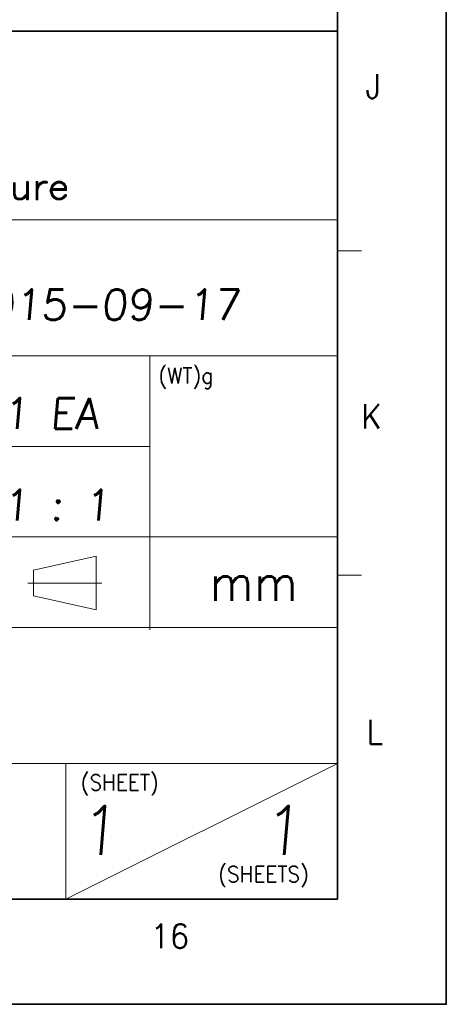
# Model space of a CAD drawing. Header units: millimetres. Extents: x 4065 to 8083, y -652 to 5416.
# Tile 189 of 256: x 4533 to 4564, y 4102 to 4174. Entities that reach past the tile are written whole.
import ezdxf
from ezdxf.enums import TextEntityAlignment as Align

# ---------------------------------------------------------------- set-up
doc = ezdxf.new("R2010")
doc.units = ezdxf.units.MM
doc.header["$LTSCALE"] = 0.8
doc.layers.get('0').update_dxf_attribs({"linetype": 'CONTINUOUS', "lineweight": 0})
doc.layers.add('2', color=3, linetype='CONTINUOUS', lineweight=0)
doc.styles.get("Standard").update_dxf_attribs({"font": 'romans.shx', "width": 0.8, "oblique": 5, "bigfont": 'whgtxt.shx'})

# ---------------------------------------------------------------- blocks, each defined once
blk = doc.blocks.new('SMOOTH_0$064516')
at = {"const_width": 0.0323}
blk.add_lwpolyline([(-0.016, 0, 1), (0.016, 0, 1)], format="xyb", close=True, dxfattribs=at)
blk = doc.blocks.new('logo')
at = {"color": 7, "const_width": 0.859}
for points in [[(-3386.01, 5309.53), (-3386.01, 5306.03), (-3385.67, 5304.99), (-3384.96, 5304.64), (-3383.92, 5304.64), (-3383.22, 5304.99), (-3382.17, 5306.03)], [(-3382.17, 5309.53), (-3382.17, 5304.64)], [(-3379.38, 5307.43), (-3379.04, 5308.48), (-3378.34, 5309.17), (-3377.64, 5309.53), (-3376.59, 5309.53)], [(-3379.38, 5309.53), (-3379.38, 5304.64)], [(-3375.2, 5307.43), (-3371.01, 5307.43), (-3371.01, 5308.13), (-3371.36, 5308.82), (-3371.71, 5309.17), (-3372.41, 5309.53), (-3373.46, 5309.53), (-3374.15, 5309.17), (-3374.85, 5308.48), (-3375.2, 5307.43), (-3375.2, 5306.74), (-3374.85, 5305.69), (-3374.15, 5304.99), (-3373.46, 5304.64), (-3372.41, 5304.64), (-3371.71, 5304.99), (-3371.01, 5305.69)]]:
    blk.add_lwpolyline(points, dxfattribs=at)
at = {"color": 7, "xscale": 13.31, "yscale": 13.31, "zscale": 13.31}
for p in [(-3382.17, 5309.53), (-3379.38, 5309.53), (-3379.04, 5308.48), (-3378.34, 5309.17), (-3377.64, 5309.53), (-3376.59, 5309.53), (-3374.85, 5308.48), (-3374.15, 5309.17), (-3373.46, 5309.53), (-3372.41, 5309.53), (-3371.71, 5309.17), (-3371.36, 5308.82), (-3382.17, 5306.03), (-3379.38, 5307.43), (-3375.2, 5307.43), (-3375.2, 5307.43), (-3375.2, 5306.74), (-3374.85, 5305.69), (-3371.01, 5308.13), (-3371.01, 5307.43), (-3371.01, 5305.69), (-3383.92, 5304.64), (-3383.22, 5304.99), (-3382.17, 5304.64), (-3379.38, 5304.64), (-3374.15, 5304.99), (-3373.46, 5304.64), (-3372.41, 5304.64), (-3371.71, 5304.99)]:
    blk.add_blockref('SMOOTH_0$064516', p, dxfattribs=at)

msp = doc.modelspace()

# ---------------------------------------------------------------- linework, layer by layer
at = {"color": 7, "linetype": 'Continuous', "lineweight": 35}
for p, q in [((4556.249, 4109.955), (4556.249, 4391.74)), ((4480.79, 4172.838), (4556.249, 4172.838)), ((4153.8, 4109.955), (4556.249, 4109.955))]:
    msp.add_line(p, q, dxfattribs=at)
at = {"color": 7, "linetype": 'Continuous'}
for p, q in [((4556.249, 4109.955), (4556.249, 4172.838)), ((4480.79, 4159.168), (4556.249, 4159.168)), ((4556.249, 4156.919), (4558.008, 4156.919)), ((4480.79, 4149.325), (4556.249, 4149.325)), ((4542.659, 4129.485), (4542.659, 4149.325)), ((4480.79, 4142.764), (4542.659, 4142.764)), ((4480.79, 4136.202), (4556.249, 4136.202)), ((4534.23, 4133.793), (4538.768, 4134.805)), ((4538.768, 4130.915), (4538.768, 4134.805)), ((4538.768, 4130.915), (4538.768, 4134.805)), ((4534.23, 4131.927), (4534.23, 4133.793)), ((4556.249, 4133.437), (4558.008, 4133.437)), ((4533.82, 4132.86), (4539.178, 4132.86)), ((4534.23, 4131.927), (4538.768, 4130.915)), ((4480.79, 4129.64), (4556.249, 4129.64)), ((4480.79, 4119.798), (4556.249, 4119.798)), ((4536.564, 4109.955), (4536.564, 4119.798)), ((4536.564, 4109.955), (4556.249, 4119.798)), ((4480.79, 4109.955), (4556.249, 4109.955)), ((4480.79, 4109.955), (4556.249, 4109.955)), ((4497.992, 4109.955), (4556.249, 4109.955))]:
    msp.add_line(p, q, dxfattribs=at)
at = {"color": 7, "linetype": 'Continuous', "lineweight": 35}
msp.add_lwpolyline([(4144.145, 4399.348), (4144.145, 4102.348), (4564.145, 4102.348), (4564.145, 4399.348)], close=True, dxfattribs=at)

# ---------------------------------------------------------------- block references
at = {"color": 3, "linetype": 'Continuous', "xscale": 0.2477402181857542, "yscale": 0.2477402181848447, "zscale": 0.2477402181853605}
msp.add_blockref('logo', (5371.694, 2846.508), dxfattribs=at)

# ---------------------------------------------------------------- texts
at = {"color": 7, "linetype": 'Continuous', "width": 0.933333}
for s, p in [('J', (4558.849, 4168.847)), ('K', (4558.72, 4144.941)), ('L', (4558.977, 4122.063)), ('16', (4544.109, 4107.283))]:
    msp.add_text(s, height=1.759, dxfattribs=at).set_placement(p, align=Align.MIDDLE_CENTER)
for s, height, p in [('(WT)g', 1.1408, (4543.291, 4148.459)), ('mm', 2.662, (4547.006, 4134.231)), ('(SHEET)', 1.1408, (4537.653, 4118.986)), ('(SHEETS)', 1.1408, (4547.619, 4112.343))]:
    msp.add_text(s, height=height, dxfattribs=at).set_placement(p, align=Align.TOP_LEFT)
at = {"linetype": 'Continuous', "oblique": 5}
for p in [(4537.432, 4113.168), (4550.731, 4113.168)]:
    msp.add_text('1', height=3.545, dxfattribs=at).set_placement(p)
at = {"layer": '2', "oblique": 5}
for s, p in [('2015-09-17', (4529.066, 4151.918)), ('1 EA', (4532.009, 4144.043)), ('1 : 1', (4532.009, 4137.402))]:
    msp.add_text(s, height=2.2157, dxfattribs=at).set_placement(p)

doc.saveas('drawing.dxf')
